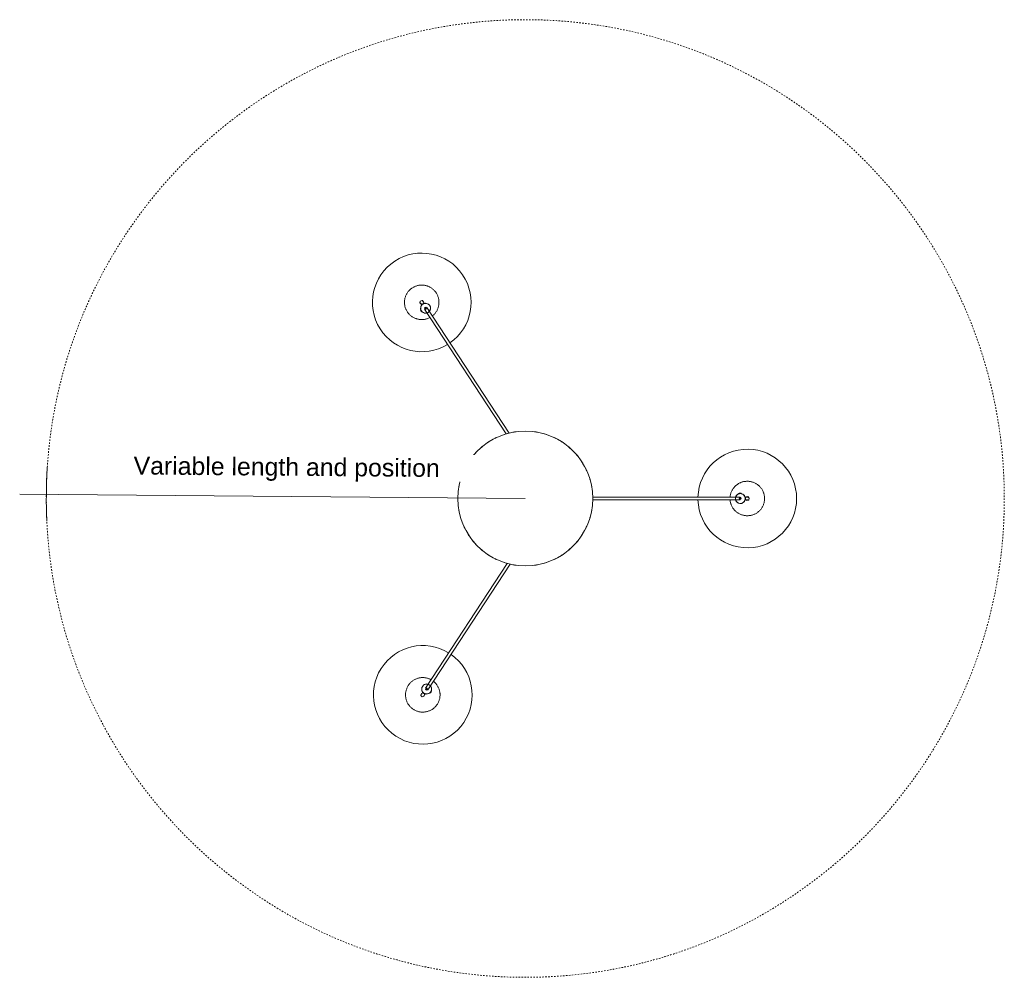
# Model space of a CAD drawing. Header units: millimetres. Extents: x -4228 to 3571, y -1135 to 7565.
# Tile 5 of 6: x -4228 to -2232, y 5623 to 7565. Entities that reach past the tile are written whole.
import ezdxf

# ---------------------------------------------------------------- set-up
doc = ezdxf.new("R2010")
doc.units = ezdxf.units.MM
doc.linetypes.add('Dash', pattern=[6, 3, -3])
doc.layers.add('A-ANNO-DIMS', color=7, linetype='Dash', lineweight=15, true_color=0xd2d2d2)
doc.layers.add('A-ANNO-DIMS-18', color=7, linetype='Continuous', lineweight=9)
doc.layers.add('E-LITE-EQPM', color=7, linetype='Continuous', lineweight=20)
doc.styles.add('Arial', font='arial.ttf', dxfattribs={"height": 36})
doc.dimstyles.new('Radial_-_3mm_Arial', dxfattribs={"dimscale": 304.8, "dimtxt": 36.729338, "dimasz": 0, "dimexe": 0.177165, "dimexo": 0, "dimgap": 0.103346, "dimtad": 1, "dimjust": 3, "dimdec": 0, "dimzin": 0, "dimdsep": 46, "dimtxsty": 'Arial', "dimblk1": 'NONE', "dimblk2": 'NONE', "dimsah": 1, "dimcen": 0.09, "dimdle": 0.177165, "dimadec": 0, "dimazin": 0, "dimtfac": 1, "dimtdec": 4, "dimtix": 1, "dimtmove": 0, "dimatfit": 2, "dimfxl": 1, "dimtvp": 1, "dimtfill": 1, "dimtolj": 1, "dimtzin": 0, "dimarcsym": 2})

# ---------------------------------------------------------------- blocks, each defined once
blk = doc.blocks.new('68593-3L_ 68594-3L KOMBO200 - 64314-54-3L CONGA Black_White pendant lamp ø450-3L-747466-Planta_PDF')
at = {"layer": 'E-LITE-EQPM'}
for p, q in [((-4.4, 444.7), (-3, 445.2)), ((-3, 445), (-3, 445.9)), ((3, 445.9), (3, 445)), ((-3, 136.5), (-3, 435.8)), ((3, 435.8), (3, 136.5)), ((4.4, 427), (3, 426.5)), ((9.5, 437.8), (10.7, 437.8)), ((10.7, 433.8), (9.5, 433.8)), ((10.7, 437.3), (9.6, 437.3)), ((10.7, 434.3), (9.6, 434.3)), ((10.7, 435.8), (10.7, 437.8)), ((10.7, 433.8), (10.7, 435.8)), ((-388, -197.6), (-133, -30.7)), ((-131.5, -36.9), (-384.7, -202.6)), ((384.2, -204.7), (131, -39)), ((132.5, -32.9), (387.5, -199.7)), ((-392.2, -191.1), (-393.9, -192.2)), ((-393.2, -193.3), (-393.9, -192.2)), ((-393.5, -191.9), (-392.9, -192.9)), ((-390.6, -190), (-392.2, -191.1)), ((-391, -190.3), (-390.4, -191.2)), ((-390.6, -190), (-389.9, -191.1)), ((-381.4, -191.6), (-380.2, -192.5)), ((-397.6, -203.9), (-397.8, -203.9)), ((-396.4, -203.1), (-395.7, -202.6)), ((-392.4, -207.6), (-393.1, -208.1)), ((-391.3, -208.6), (-392.6, -207.7)), ((376.1, -201.1), (376.4, -199.6)), ((378.3, -210.1), (378.9, -209.2)), ((378.3, -210.1), (378.5, -210.2)), ((378.6, -210.3), (380, -211.2)), ((378.8, -210.4), (379.4, -209.4)), ((380, -211.2), (381.7, -212.3)), ((381.3, -212), (381.9, -211.1)), ((382.4, -211.2), (381.7, -212.3)), ((392.6, -210.2), (391.9, -209.8)), ((393.9, -211), (393.9, -211.2)), ((395.2, -204.7), (395.9, -205.2)), ((395.7, -203.3), (395.3, -204.9))]:
    blk.add_line(p, q, dxfattribs=at)
at = {"layer": 'E-LITE-EQPM', "flags": 128}
for points in [[(-27.3, 471.9), (-26.4, 473), (-25.5, 474), (-24.5, 475), (-23.5, 476), (-22.4, 476.9), (-21.3, 477.8), (-20.2, 478.6), (-19, 479.4), (-17.9, 480.1), (-16.6, 480.8), (-15.4, 481.4), (-14.1, 482), (-12.8, 482.6), (-11.5, 483.1), (-10.2, 483.5), (-8.8, 483.9), (-7.5, 484.2), (-6.1, 484.5), (-4.7, 484.7), (-3.3, 484.8), (-1.9, 484.9), (-0.5, 485), (0.9, 485), (2.3, 484.9), (3.7, 484.8), (5, 484.6), (6.4, 484.4), (7.8, 484.1), (9.2, 483.8), (10.5, 483.4), (11.8, 482.9), (13.1, 482.4), (14.4, 481.9), (15.7, 481.3), (16.9, 480.6), (18.1, 479.9), (19.3, 479.2), (20.5, 478.4), (21.6, 477.5), (22.7, 476.7), (23.7, 475.7), (24.7, 474.8), (25.7, 473.8), (26.6, 472.7), (27.5, 471.6), (28.4, 470.5), (29.2, 469.4), (29.9, 468.2), (30.6, 467), (31.3, 465.7), (31.9, 464.5), (32.4, 463.2), (32.9, 461.9), (33.4, 460.5), (33.8, 459.2), (34.1, 457.8), (34.4, 456.5), (34.6, 455.1), (34.8, 453.7), (34.9, 452.3), (35, 450.9), (35, 449.5), (34.9, 448.1), (34.8, 446.7), (34.7, 445.3), (34.5, 443.9), (34.2, 442.6), (33.9, 441.2), (33.5, 439.9), (33.1, 438.5), (32.6, 437.2), (32, 435.9), (31.5, 434.7), (30.8, 433.4), (30.1, 432.2), (29.4, 431), (28.6, 429.8), (27.8, 428.7), (27.3, 428.1)], [(-3, 415.1), (-3.7, 415.2), (-5, 415.4), (-6.4, 415.6), (-7.8, 415.9), (-9.2, 416.2), (-10.5, 416.6), (-11.8, 417.1), (-13.1, 417.6), (-14.4, 418.1), (-15.7, 418.7), (-16.9, 419.4), (-18.1, 420.1), (-19.3, 420.8), (-20.5, 421.6), (-21.6, 422.5), (-22.7, 423.3), (-23.7, 424.3), (-24.7, 425.2), (-25.7, 426.2), (-26.6, 427.3), (-27.5, 428.4), (-28.4, 429.5), (-29.2, 430.6), (-29.9, 431.8), (-30.6, 433), (-31.3, 434.3), (-31.9, 435.5), (-32.4, 436.8), (-32.9, 438.1), (-33.4, 439.5), (-33.8, 440.8), (-34.1, 442.2), (-34.4, 443.5), (-34.6, 444.9), (-34.8, 446.3), (-34.9, 447.7), (-35, 449.1), (-35, 450.5), (-34.9, 451.9), (-34.8, 453.3), (-34.7, 454.7), (-34.5, 456.1), (-34.2, 457.4), (-33.9, 458.8), (-33.5, 460.1), (-33.1, 461.5), (-32.6, 462.8), (-32, 464.1), (-31.5, 465.3), (-30.8, 466.6), (-30.1, 467.8), (-29.4, 469), (-28.6, 470.2), (-27.8, 471.3), (-27.3, 471.9)], [(-9.8, 436.5), (-9.9, 438.8), (-8.8, 440.3)], [(-8, 441.5), (-6.3, 444), (-5.1, 444.4)], [(-3.1, 452.5), (-3.8, 448.7), (-2.9, 447.9)], [(3.1, 447.5), (3.8, 451.3), (1, 453.9), (-2.7, 453), (-3.1, 452.5)], [(-3, 445.9), (-3, 449.4), (-3, 450)], [(3, 450), (3, 448.1), (3, 445.9)], [(3, 445.2), (6, 444.2), (8, 441.5)], [(8.8, 440.5), (9.7, 439.2), (9.8, 437.8)], [(-8.8, 431.2), (-9.7, 432.5), (-9.8, 435)], [(-3, 426.5), (-6, 427.5), (-8, 430.2)], [(27.3, 428.1), (26.4, 427), (25.5, 426), (24.5, 425), (23.5, 424), (22.4, 423.1), (21.3, 422.2), (20.2, 421.4), (19, 420.6), (17.9, 419.9), (16.6, 419.2), (15.4, 418.6), (14.1, 418), (12.8, 417.4), (11.5, 416.9), (10.2, 416.5), (8.8, 416.1), (7.5, 415.8), (6.1, 415.5), (4.7, 415.3), (3.3, 415.2), (3, 415.1)], [(8, 430.2), (6.3, 427.7), (5.1, 427.3)], [(9.8, 433.8), (9.9, 432.9), (8.8, 431.3)], [(-401.6, -242.7), (-403, -242.5), (-404.4, -242.3), (-405.7, -242), (-407.1, -241.7), (-408.4, -241.3), (-409.8, -240.9), (-411.1, -240.4), (-412.4, -239.9), (-413.6, -239.3), (-414.9, -238.6), (-416.1, -237.9), (-417.3, -237.2), (-418.4, -236.4), (-419.6, -235.6), (-420.7, -234.7), (-421.7, -233.8), (-422.7, -232.8), (-423.7, -231.8), (-424.7, -230.8), (-425.6, -229.7), (-426.4, -228.6), (-427.2, -227.5), (-428, -226.3), (-428.7, -225.1), (-429.3, -223.8), (-430, -222.6), (-430.5, -221.3), (-431, -220), (-431.5, -218.7), (-431.9, -217.3), (-432.3, -216), (-432.6, -214.6), (-432.8, -213.2), (-433, -211.8), (-433.1, -210.5), (-433.2, -209.1), (-433.2, -207.7), (-433.2, -206.3), (-433.1, -204.9), (-432.9, -203.5), (-432.7, -202.1), (-432.5, -200.7), (-432.2, -199.3), (-431.8, -198), (-431.4, -196.7), (-430.9, -195.3), (-430.4, -194), (-429.8, -192.8), (-429.2, -191.5), (-428.5, -190.3), (-427.8, -189.1), (-427, -187.9), (-426.2, -186.8), (-425.3, -185.7), (-424.4, -184.6), (-423.5, -183.6), (-422.5, -182.6), (-421.4, -181.7), (-420.4, -180.8), (-419.3, -179.9), (-418.1, -179.1), (-417, -178.3), (-415.8, -177.6), (-414.5, -176.9), (-413.3, -176.3), (-412, -175.7), (-410.7, -175.2), (-409.4, -174.7), (-408.1, -174.3), (-406.7, -173.9), (-405.4, -173.6), (-404, -173.3), (-402.6, -173.1), (-401.2, -173), (-399.8, -172.9), (-398.4, -172.8), (-397, -172.9), (-395.6, -172.9), (-394.9, -173)], [(-394.9, -173), (-393.5, -173.2), (-392.1, -173.4), (-390.7, -173.7), (-389.3, -174), (-388, -174.4), (-386.7, -174.8), (-385.4, -175.3), (-384.1, -175.8), (-382.8, -176.4), (-381.6, -177.1), (-380.3, -177.8), (-379.1, -178.5), (-378, -179.3), (-376.9, -180.1), (-375.8, -181), (-374.7, -181.9), (-373.7, -182.9), (-372.7, -183.9), (-371.8, -184.9), (-370.9, -186), (-370.7, -186.2)], [(370.2, -188.4), (370.6, -187.8), (371.5, -186.8), (372.5, -185.7), (373.4, -184.8), (374.5, -183.8), (375.5, -182.9), (376.6, -182), (377.8, -181.2), (378.9, -180.4), (380.1, -179.7), (381.4, -179), (382.6, -178.4), (383.9, -177.8), (385.2, -177.3), (386.5, -176.8), (387.8, -176.4), (389.2, -176), (390.5, -175.7), (391.9, -175.4), (393.3, -175.2), (394.7, -175.1), (396.1, -175), (397.5, -175), (398.9, -175), (400.3, -175.1), (401.7, -175.2), (403.1, -175.4), (404.5, -175.6), (405.8, -175.9), (407.2, -176.3), (408.5, -176.7), (409.8, -177.1), (411.1, -177.6), (412.4, -178.2), (413.7, -178.8), (414.9, -179.5), (416.1, -180.2), (417.3, -180.9), (418.4, -181.7), (419.6, -182.6), (420.6, -183.5), (421.7, -184.4), (422.7, -185.4), (423.6, -186.4), (424.6, -187.5), (425.4, -188.6), (426.3, -189.7), (427.1, -190.9), (427.8, -192), (428.5, -193.3), (429.1, -194.5), (429.7, -195.8), (430.3, -197.1), (430.8, -198.4), (431, -199.1)], [(-367.4, -191.3), (-367.1, -191.9), (-366.5, -193.1), (-365.9, -194.4), (-365.4, -195.7), (-364.9, -197), (-364.5, -198.4), (-364.2, -199.7), (-363.9, -201.1), (-363.6, -202.5), (-363.4, -203.8), (-363.3, -205.2), (-363.2, -206.6), (-363.2, -208), (-363.3, -209.4), (-363.3, -210.8), (-363.5, -212.2), (-363.7, -213.6), (-364, -215), (-364.3, -216.4), (-364.6, -217.7), (-365.1, -219), (-365.5, -220.4), (-366.1, -221.7), (-366.6, -222.9), (-367.3, -224.2), (-367.9, -225.4), (-368.7, -226.6), (-369.4, -227.8), (-370.3, -228.9), (-371.1, -230), (-372, -231.1), (-373, -232.1), (-374, -233.1), (-375, -234), (-376.1, -234.9), (-377.2, -235.8), (-378.3, -236.6), (-379.5, -237.4), (-380.7, -238.1), (-381.9, -238.8), (-383.1, -239.4), (-384.4, -240), (-385.7, -240.5), (-387, -241), (-388.4, -241.4), (-389.7, -241.8), (-391.1, -242.1), (-392.5, -242.4), (-393.8, -242.6), (-395.2, -242.7), (-396.6, -242.8), (-398, -242.8), (-399.4, -242.8), (-400.8, -242.8), (-401.6, -242.7)], [(-395.8, -202.7), (-396.7, -199.7), (-395.5, -196.5)], [(-395.1, -195.3), (-394.5, -193.8), (-393.4, -193)], [(-390.1, -190.7), (-389.3, -190.2), (-387.4, -190.3)], [(-386, -190.3), (-383, -190.4), (-382, -191.1)], [(-376.9, -197.5), (-376.1, -200.5), (-377.3, -203.7)], [(364.5, -220.8), (364.1, -219.5), (363.7, -218.1), (363.4, -216.8), (363.2, -215.4), (363, -214), (362.8, -212.6), (362.8, -211.2), (362.7, -209.8), (362.8, -208.4), (362.9, -207), (363, -205.6), (363.2, -204.2), (363.5, -202.9), (363.8, -201.5), (364.1, -200.1), (364.6, -198.8), (365, -197.5), (365.5, -196.2), (366.1, -194.9), (366.8, -193.7), (366.9, -193.4)], [(431, -199.1), (431.4, -200.4), (431.8, -201.8), (432.1, -203.1), (432.3, -204.5), (432.5, -205.9), (432.6, -207.3), (432.7, -208.7), (432.7, -210.1), (432.7, -211.5), (432.6, -212.9), (432.5, -214.3), (432.3, -215.7), (432, -217.1), (431.7, -218.4), (431.3, -219.8), (430.9, -221.1), (430.4, -222.4), (429.9, -223.7), (429.3, -225), (428.7, -226.2), (428, -227.5), (427.3, -228.7), (426.5, -229.8), (425.7, -231), (424.9, -232.1), (423.9, -233.1), (423, -234.2), (422, -235.2), (421, -236.1), (419.9, -237), (418.8, -237.9), (417.7, -238.7), (416.5, -239.5), (415.3, -240.2), (414.1, -240.9), (412.9, -241.5), (411.6, -242.1), (410.3, -242.6), (409, -243.1), (407.6, -243.5), (406.3, -243.9), (404.9, -244.2), (403.5, -244.5), (402.2, -244.7), (400.8, -244.8), (399.4, -244.9), (398, -245), (396.6, -244.9), (395.2, -244.9), (393.8, -244.7), (392.4, -244.5), (391, -244.3), (389.6, -244), (388.3, -243.7), (386.9, -243.3), (385.6, -242.8), (384.3, -242.3), (383, -241.7), (381.8, -241.1), (380.5, -240.4), (379.3, -239.7), (378.2, -239), (377, -238.2), (375.9, -237.3), (374.8, -236.4), (373.8, -235.5), (372.8, -234.5), (371.8, -233.5), (370.9, -232.4), (370, -231.3), (369.2, -230.2), (368.4, -229.1), (367.7, -227.9), (367, -226.7), (366.3, -225.4), (365.7, -224.2), (365.2, -222.9), (364.7, -221.5), (364.5, -220.8)], [(379.7, -194.6), (382.1, -192.6), (385.5, -192.4)], [(386.8, -192.3), (388.4, -192.2), (390.6, -193.6)], [(391.8, -194.4), (393.7, -195.6), (394.5, -197.3)], [(395, -198.6), (396.1, -201.4), (395.8, -202.6)], [(-397.8, -203.9), (-401.3, -205.4), (-402, -209.1), (-399.2, -211.7), (-398.6, -211.8)], [(-399.9, -205.3), (-398.3, -204.3), (-396.4, -203.1)], [(-398.6, -211.8), (-395.1, -210.3), (-394.9, -209.2)], [(-393.1, -208.1), (-396.1, -210.1), (-396.6, -210.4)], [(-386.7, -209.9), (-389.7, -209.8), (-390.8, -209.1)], [(-381.6, -208.7), (-383.4, -210), (-385.3, -209.9)], [(-377.7, -204.9), (-378.2, -206.4), (-380.3, -207.8)], [(376.8, -205.8), (375.6, -203.1), (375.9, -201.8)], [(378.8, -209.4), (378, -208.9), (377.3, -207.1)], [(385, -212.1), (383.4, -212.2), (382.2, -211.5)], [(392.1, -209.8), (389.6, -211.8), (386.2, -212)], [(396.1, -212.5), (394.5, -211.4), (392.6, -210.2)], [(393.9, -211.2), (396.7, -213.8), (400.4, -212.9), (401.7, -209.3), (401.5, -208.7)], [(395.9, -205.2), (398.9, -207.1), (399.4, -207.5)], [(401.5, -208.7), (398.8, -206.1), (397.6, -206.4)]]:
    blk.add_lwpolyline(points, dxfattribs=at)
at = {"layer": 'E-LITE-EQPM'}
for centre, radius, start, end in [((0, 450), 100, 90.0002, 268.288), ((0, 450), 100, 271.727, 90.0002), ((0, 435.8), 10, 90, 270), ((0, 450), 3, 165, 180), ((0, 450), 3, 180, 191.588), ((0, 435.8), 10, 270, 90), ((0, 450), 3, 0, 15), ((0, 450), 3, 348.4123, 0), ((0, 435.8), 10.3, 30, 32.0576), ((0, 435.8), 10.3, 210, 212.0576), ((0, 435.8), 2, 90, 270), ((0, 435.8), 2, 90, 270), ((0, 435.8), 2, 270, 90), ((0, 435.8), 2, 270, 90), ((0, 0), 136.7, 113.5273, 116.9461), ((0, 0), 136.7, 105.7108, 108.9297), ((0, 0), 136.7, 97.808, 100.6585), ((0, 0), 136.7, 79.3415, 82.192), ((0, 0), 136.7, 71.0703, 74.2892), ((0, 0), 136.7, 63.0539, 66.4727), ((0, 0), 136.7, 129.2715, 132.799), ((0, 0), 136.7, 121.4387, 124.9273), ((0, 0), 136.7, 55.0727, 58.4961), ((0, 0), 136.7, 47.201, 50.7285), ((0, 0), 136.7, 137.201, 140.7285), ((0, 0), 136.7, 39.2715, 42.799), ((0, 0), 136.7, 153.0539, 156.4727), ((0, 0), 136.7, 145.0727, 148.5613), ((0, 0), 136.7, 31.4387, 34.9273), ((0, 0), 136.7, 23.5273, 26.9461), ((0, 0), 136.7, 161.0703, 164.2892), ((0, 0), 136.7, 15.7108, 18.9297), ((0, 0), 136.7, 169.4741, 172.16), ((0, 0), 136.7, 7.84, 10.5259), ((0, 0), 136.7, 187.84, 190.5259), ((0, 0), 136.7, 349.4741, 352.16), ((0, 0), 136.7, 195.7108, 198.9297), ((0, 0), 136.7, 341.0703, 344.2892), ((0, 0), 136.7, 203.5273, 206.9461), ((0, 0), 136.7, 333.0539, 336.4727), ((0, 0), 136.7, 211.4387, 214.9273), ((0, 0), 136.7, 325.0727, 328.5613), ((0, 0), 136.7, 219.2715, 222.799), ((0, 0), 136.7, 317.201, 320.7285), ((-398.2, -207.8), 100, 34.9011, 213.1948), ((0, 0), 136.7, 227.201, 230.7285), ((0, 0), 136.7, 235.0727, 238.5613), ((0, 0), 136.7, 301.5039, 304.9273), ((0, 0), 136.7, 309.2715, 312.799), ((397.7, -209.9), 100, 326.8092, 145.1182), ((0, 0), 136.7, 243.0539, 246.4727), ((0, 0), 136.7, 251.0703, 254.2892), ((0, 0), 136.7, 259.3415, 262.192), ((0, 0), 136.7, 277.808, 280.6585), ((0, 0), 136.7, 285.7108, 288.9297), ((0, 0), 136.7, 293.5273, 296.9461), ((-398.2, -207.8), 100, 213.1948, 31.4619), ((397.7, -209.9), 100, 148.5575, 326.8092), ((-386.4, -200.1), 10, 33.1948, 213.1948), ((-386.4, -200.1), 10.3, 153.1948, 155.2524), ((-386.4, -200.1), 10, 213.1948, 33.1948), ((-386.4, -200.1), 2, 33.1948, 213.1948), ((-386.4, -200.1), 2, 33.1948, 213.1948), ((-386.4, -200.1), 2, 213.1948, 33.1948), ((-386.4, -200.1), 2, 213.1948, 33.1948), ((385.9, -202.2), 10, 146.8093, 326.8093), ((385.9, -202.2), 10, 326.8093, 146.8093), ((385.9, -202.2), 10.3, 86.8093, 88.8669), ((-398.2, -207.9), 3, 123.1948, 138.1948), ((-398.2, -207.9), 3, 111.7336, 123.1948), ((-398.2, -207.9), 3, 288.1948, 303.1948), ((-398.2, -207.9), 3, 303.1948, 314.9332), ((-386.4, -200.1), 10.3, 333.1948, 335.2524), ((385.9, -202.2), 2, 146.8093, 326.8093), ((385.9, -202.2), 2, 146.8093, 326.8093), ((385.9, -202.2), 2, 326.8093, 146.8093), ((385.9, -202.2), 2, 326.8093, 146.8093), ((385.9, -202.2), 10.3, 266.8093, 268.8669), ((397.7, -210), 3, 225.0713, 236.8093), ((397.7, -210), 3, 236.8093, 251.8093), ((397.7, -210), 3, 56.8093, 68.2709), ((397.7, -210), 3, 41.8093, 56.8093)]:
    blk.add_arc(centre, radius, start, end, dxfattribs=at)
for centre, major_axis, ratio, start_param, end_param in [((0, 435.8), (-3, 0), 0.082751, 0.845594, 1.570796), ((0, 435.8), (3, 0), 0.082751, 4.712389, 5.437591), ((-386.4, -200.1), (-1.64, 2.51), 0.081445, 4.712389, 5.437754), ((-386.4, -200.1), (-1.64, 2.51), 0.081445, 3.987024, 4.712389), ((385.9, -202.2), (1.64, 2.51), 0.081445, 1.570796, 2.296161), ((385.9, -202.2), (1.64, 2.51), 0.081445, 0.845431, 1.570796)]:
    blk.add_ellipse(centre, major_axis=major_axis, ratio=ratio, start_param=start_param, end_param=end_param, dxfattribs=at)
for points, knots in [([(-4.4, 444.8), (-4.4, 444.8), (-4.3, 444.9), (-3.8, 445.1), (-3.2, 445.3), (-2.7, 445.5)], [0, 0, 0, 0, 0.1428571, 0.2857143, 0.5714286, 0.5714286, 0.5714286, 0.5714286]), ([(0, 446.3), (-0.5, 446.3), (-1.6, 446.3), (-2.6, 446.2), (-3, 446), (-3, 445.9), (-3, 445.8)], [-1, -1, -1, -1, -0.8333333, -0.6666667, -0.5555556, -0.4444444, -0.4444444, -0.4444444, -0.4444444]), ([(0, 446.3), (0.4, 446.3), (1.1, 446.3), (2, 446.2), (2.7, 446.1), (3, 446), (3, 445.9), (3, 445.8), (3, 445.8)], [0, 0, 0, 0, 0.1111111, 0.2222222, 0.3333333, 0.4444444, 0.5138889, 0.5555556, 0.5555556, 0.5555556, 0.5555556]), ([(2.7, 445.5), (3, 445.4), (3.4, 445.3), (3.8, 445.1), (4, 445), (4.1, 445), (4.2, 444.9), (4.3, 444.9), (4.4, 444.8), (4.4, 444.8)], [0.4285714, 0.4285714, 0.4285714, 0.4285714, 0.5714286, 0.6785714, 0.7321429, 0.7857143, 0.8392857, 0.8928571, 1, 1, 1, 1]), ([(-1.6, 426), (-1.7, 426), (-2.4, 426.1), (-3.2, 426.3), (-3.8, 426.6), (-4, 426.7), (-4.1, 426.7), (-4.2, 426.8), (-4.3, 426.8), (-4.4, 426.8), (-4.4, 426.8)], [0.2297746, 0.2297746, 0.2297746, 0.2297746, 0.2857143, 0.5714286, 0.6785714, 0.7321429, 0.7857143, 0.8392857, 0.8928571, 1, 1, 1, 1]), ([(4.4, 426.8), (4.4, 426.8), (4.3, 426.8), (3.8, 426.6), (2.9, 426.2), (1.9, 426), (1.5, 425.9)], [0, 0, 0, 0, 0.1428571, 0.2857143, 0.5714286, 0.7857143, 0.7857143, 0.7857143, 0.7857143]), ([(9.8, 437.8), (9.8, 437.8), (9.8, 437.8), (9.8, 437.7), (9.9, 437.6), (9.9, 437.4), (9.9, 437.1), (10, 436.8), (10, 436.5), (10, 436.2), (10, 435.9), (10, 435.8)], [0, 0, 0, 0, 0.0555556, 0.1111111, 0.1666667, 0.2222222, 0.2777778, 0.3333333, 0.3888889, 0.4444444, 0.5138889, 0.5138889, 0.5138889, 0.5138889]), ([(10, 435.8), (10, 435.7), (10, 435.5), (10, 435.3), (10, 434.9), (9.9, 434.5), (9.9, 434.2), (9.8, 433.9), (9.8, 433.8), (9.8, 433.8)], [0.5138889, 0.5138889, 0.5138889, 0.5138889, 0.5486111, 0.5833333, 0.6527778, 0.7222222, 0.7916667, 0.8611111, 1, 1, 1, 1]), ([(-393.4, -193), (-393.4, -193), (-393.4, -193), (-393.3, -192.9), (-393.2, -192.8), (-393.1, -192.7), (-392.9, -192.5), (-392.7, -192.3), (-392.4, -192.1), (-392.1, -191.9), (-391.9, -191.8), (-391.8, -191.7)], [0, 0, 0, 0, 0.0555556, 0.1111111, 0.1666667, 0.2222222, 0.2777778, 0.3333333, 0.3888889, 0.4444444, 0.5138889, 0.5138889, 0.5138889, 0.5138889]), ([(-391.8, -191.7), (-391.7, -191.6), (-391.6, -191.6), (-391.3, -191.4), (-391, -191.2), (-390.7, -191.1), (-390.4, -191), (-390.2, -190.8), (-390.1, -190.8), (-390.1, -190.8)], [0.5138889, 0.5138889, 0.5138889, 0.5138889, 0.5486111, 0.5833333, 0.6527778, 0.7222222, 0.7916667, 0.8611111, 1, 1, 1, 1]), ([(-381.2, -191.5), (-381.2, -191.5), (-381.1, -191.6), (-380.7, -191.8), (-379.9, -192.4), (-379.2, -193.1), (-378.9, -193.5)], [0, 0, 0, 0, 0.1428571, 0.2857143, 0.5714286, 0.7857143, 0.7857143, 0.7857143, 0.7857143]), ([(-377.3, -195.9), (-377.2, -196.1), (-376.9, -196.7), (-376.7, -197.6), (-376.6, -198.2), (-376.5, -198.4), (-376.5, -198.5), (-376.5, -198.7), (-376.5, -198.8), (-376.4, -198.8), (-376.4, -198.8)], [0.2196523, 0.2196523, 0.2196523, 0.2196523, 0.2857143, 0.5714286, 0.6785714, 0.7321429, 0.7857143, 0.8392857, 0.8928571, 1, 1, 1, 1]), ([(376, -200.9), (376, -200.9), (376, -200.8), (376, -200.4), (376.2, -199.4), (376.6, -198.4), (376.8, -198)], [0, 0, 0, 0, 0.1428571, 0.2857143, 0.5714286, 0.7857143, 0.7857143, 0.7857143, 0.7857143]), ([(378.4, -195.5), (378.5, -195.4), (379, -194.9), (379.7, -194.3), (380.2, -194), (380.4, -193.9), (380.5, -193.8), (380.6, -193.7), (380.7, -193.7), (380.7, -193.6), (380.7, -193.6)], [0.2196523, 0.2196523, 0.2196523, 0.2196523, 0.2857143, 0.5714286, 0.6785714, 0.7321429, 0.7857143, 0.8392857, 0.8928571, 1, 1, 1, 1]), ([(-395.2, -205.8), (-395.3, -205.5), (-395.7, -205), (-396.2, -204.1), (-396.4, -203.5), (-396.5, -203.2), (-396.4, -203.1), (-396.3, -203.1), (-396.3, -203.1)], [0, 0, 0, 0, 0.1111111, 0.2222222, 0.3333333, 0.4444444, 0.5138889, 0.5555556, 0.5555556, 0.5555556, 0.5555556]), ([(-395.9, -203.1), (-396, -202.8), (-396.1, -202.4), (-396.2, -202), (-396.2, -201.8), (-396.3, -201.6), (-396.3, -201.5), (-396.3, -201.4), (-396.3, -201.4), (-396.3, -201.4)], [0.4285714, 0.4285714, 0.4285714, 0.4285714, 0.5714286, 0.6785714, 0.7321429, 0.7857143, 0.8392857, 0.8928571, 1, 1, 1, 1]), ([(-395.2, -205.8), (-394.9, -206.3), (-394.3, -207.1), (-393.6, -207.9), (-393.2, -208.2), (-393.1, -208.1), (-393.1, -208)], [-1, -1, -1, -1, -0.8333333, -0.6666667, -0.5555556, -0.4444444, -0.4444444, -0.4444444, -0.4444444]), ([(-391.5, -208.7), (-391.5, -208.7), (-391.6, -208.6), (-392, -208.4), (-392.5, -208), (-392.9, -207.6)], [0, 0, 0, 0, 0.1428571, 0.2857143, 0.5714286, 0.5714286, 0.5714286, 0.5714286]), ([(380.3, -210.5), (380.3, -210.5), (380.2, -210.4), (379.9, -210.2), (379.6, -210), (379.4, -209.8), (379.1, -209.6), (378.9, -209.4), (378.8, -209.3), (378.8, -209.3)], [0.5138889, 0.5138889, 0.5138889, 0.5138889, 0.5486111, 0.5833333, 0.6527778, 0.7222222, 0.7916667, 0.8611111, 1, 1, 1, 1]), ([(382.2, -211.5), (382.2, -211.5), (382.2, -211.5), (382.1, -211.5), (381.9, -211.4), (381.8, -211.3), (381.5, -211.2), (381.3, -211.1), (381, -210.9), (380.7, -210.8), (380.5, -210.6), (380.3, -210.5)], [0, 0, 0, 0, 0.0555556, 0.1111111, 0.1666667, 0.2222222, 0.2777778, 0.3333333, 0.3888889, 0.4444444, 0.5138889, 0.5138889, 0.5138889, 0.5138889]), ([(392.4, -209.8), (392.3, -209.9), (391.9, -210.2), (391.6, -210.4), (391.4, -210.6), (391.3, -210.6), (391.2, -210.7), (391.1, -210.8), (391, -210.8), (391, -210.8)], [0.4285714, 0.4285714, 0.4285714, 0.4285714, 0.5714286, 0.6785714, 0.7321429, 0.7857143, 0.8392857, 0.8928571, 1, 1, 1, 1]), ([(394.7, -208), (394.5, -208.2), (394.1, -208.8), (393.5, -209.6), (393, -210.1), (392.8, -210.3), (392.6, -210.2), (392.6, -210.2), (392.6, -210.1)], [0, 0, 0, 0, 0.1111111, 0.2222222, 0.3333333, 0.4444444, 0.5138889, 0.5555556, 0.5555556, 0.5555556, 0.5555556]), ([(394.7, -208), (395, -207.5), (395.5, -206.6), (395.9, -205.7), (396, -205.2), (395.9, -205.2), (395.8, -205.2)], [-1, -1, -1, -1, -0.8333333, -0.6666667, -0.5555556, -0.4444444, -0.4444444, -0.4444444, -0.4444444]), ([(395.8, -203.5), (395.8, -203.5), (395.8, -203.6), (395.7, -204.1), (395.6, -204.7), (395.4, -205.2)], [0, 0, 0, 0, 0.1428571, 0.2857143, 0.5714286, 0.5714286, 0.5714286, 0.5714286])]:
    blk.add_open_spline(points, degree=3, knots=knots, dxfattribs=at)
for points in [[(-1, 425.9), (-1.2, 425.9), (-1.3, 425.9), (-1.5, 426)], [(1.5, 425.9), (1.3, 425.9), (1.1, 425.9), (1, 425.9)]]:
    blk.add_open_spline(points, degree=3, dxfattribs=at)
blk = doc.blocks.new('DIMBLOCK1-Planta_PDF')
at = {"layer": 'A-ANNO-DIMS-18', "color": 8, "true_color": 0x808080, "transparency": 16777216}
blk.add_line((-3202.8, 6594.1), (-4227.8, 6602.6), dxfattribs=at)
blk.add_arc((-3202.8, 6594.1), 971, 176.3391, 182.7119, dxfattribs=at)
at = {"layer": 'A-ANNO-DIMS-18', "color": 0, "transparency": 16777216, "insert": (-3996.7, 6678.9), "char_height": 36, "width": 741.82, "attachment_point": 1, "rotation": 359.5255, "line_spacing_factor": 0.941778, "style": 'Arial', "bg_fill": 3, "box_fill_scale": 1.25, "bg_fill_color": 256, "bg_fill_true_color": 13158600, "bg_fill_transparency": 0}
blk.add_mtext('Variable length and position', dxfattribs=at)
blk = doc.blocks.new('_None')

msp = doc.modelspace()

# ---------------------------------------------------------------- linework, layer by layer
at = {"layer": 'A-ANNO-DIMS', "color": 7, "true_color": 0xf0f0f0}
msp.add_circle((-3202.8, 6594.1), 971, dxfattribs=at)
at = {"layer": 'E-LITE-EQPM'}
for start, end in [(90, 270), (270, 90)]:
    msp.add_arc((-3202.8, 6594.1), 136.7, start, end, dxfattribs=at)

# ---------------------------------------------------------------- block references
at = {"layer": 'E-LITE-EQPM', "extrusion": (0, 0, -1), "rotation": 89.9999949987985}
msp.add_blockref('68593-3L_ 68594-3L KOMBO200 - 64314-54-3L CONGA Black_White pendant lamp ø450-3L-747466-Planta_PDF', (3202.8, 6594.1), dxfattribs=at)

# ---------------------------------------------------------------- next in the draw order: dimensions: what is measured, and where the dimension line sits
at = {"layer": 'A-ANNO-DIMS', "color": 8, "linetype": 'Continuous', "lineweight": 9, "true_color": 0x808080}
dim = msp.add_radius_dim(center=(-3202.8, 6594.1), mpoint=(-4173.8, 6602.2), text='Variable length and position', dimstyle='Radial_-_3mm_Arial', override={"dimpost": 'R <>'}, dxfattribs=at)
dim.commit()
dim.dimension.update_dxf_attribs({"geometry": 'DIMBLOCK1-Planta_PDF', "text_midpoint": (-3687.8, 6652.9)})

doc.saveas('drawing.dxf')
